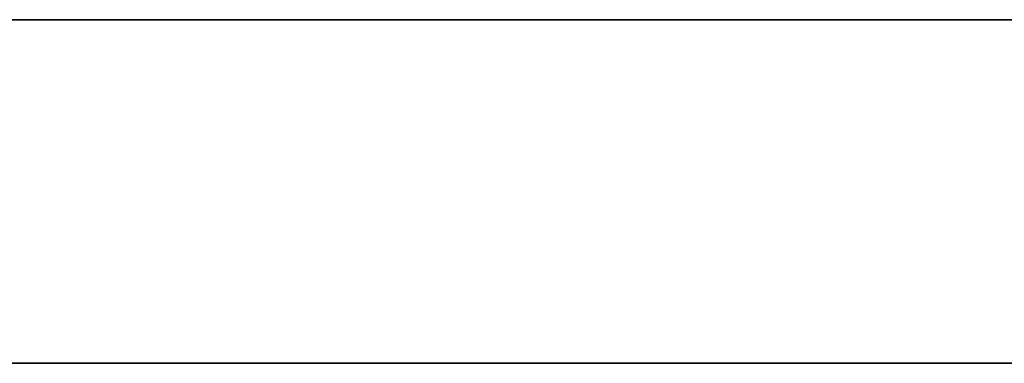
# Model space of a CAD drawing. Header units: millimetres. Extents: x -1100 to 1100, y -7 to 710.
# Tile 12 of 256: x -1050.99 to -1038.11, y 705.5 to 710. Entities that reach past the tile are written whole.
import ezdxf

# ---------------------------------------------------------------- set-up
doc = ezdxf.new("R2010")
doc.units = ezdxf.units.MM
doc.header["$MEASUREMENT"] = 0
doc.layers.add('IGES LEVEL 15', color=7, linetype='Continuous')

msp = doc.modelspace()

# ---------------------------------------------------------------- linework, layer by layer
at = {"layer": 'IGES LEVEL 15'}
for points in [[(-1100, 710, 0), (-1100, 710, 1200), (1100, 710, 1200), (1100, 710, 0)], [(1100, 710, 0), (1100, 710, -1200), (-1100, 710, -1200), (-1100, 710, 0)]]:
    msp.add_rational_spline(points, [1, 0.333333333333, 0.333333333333, 1], degree=3, dxfattribs=at)
at = {"layer": 'IGES LEVEL 15', "color": 253}
for points in [[(-1100, 710, 0), (-1100, 710, 1200), (1100, 710, 1200), (1100, 710, 0)], [(1100, 710, 0), (1100, 710, -1200), (-1100, 710, -1200), (-1100, 710, 0)], [(-1100, 710, 0), (-1100, 710, 1200), (1100, 710, 1200), (1100, 710, 0)], [(1100, 710, 0), (1100, 710, -1200), (-1100, 710, -1200), (-1100, 710, 0)], [(-1100, 705.5, 0), (-1100, 705.5, 1200), (1100, 705.5, 1200), (1100, 705.5, 0)], [(1100, 705.5, 0), (1100, 705.5, -1200), (-1100, 705.5, -1200), (-1100, 705.5, 0)]]:
    msp.add_rational_spline(points, [1, 0.333333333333, 0.333333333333, 1], degree=3, dxfattribs=at)
msp.add_open_spline([(-1100, 710, 0), (0, 710, 0), (1100, 710, 0)], degree=2, dxfattribs=at)

doc.saveas('drawing.dxf')
